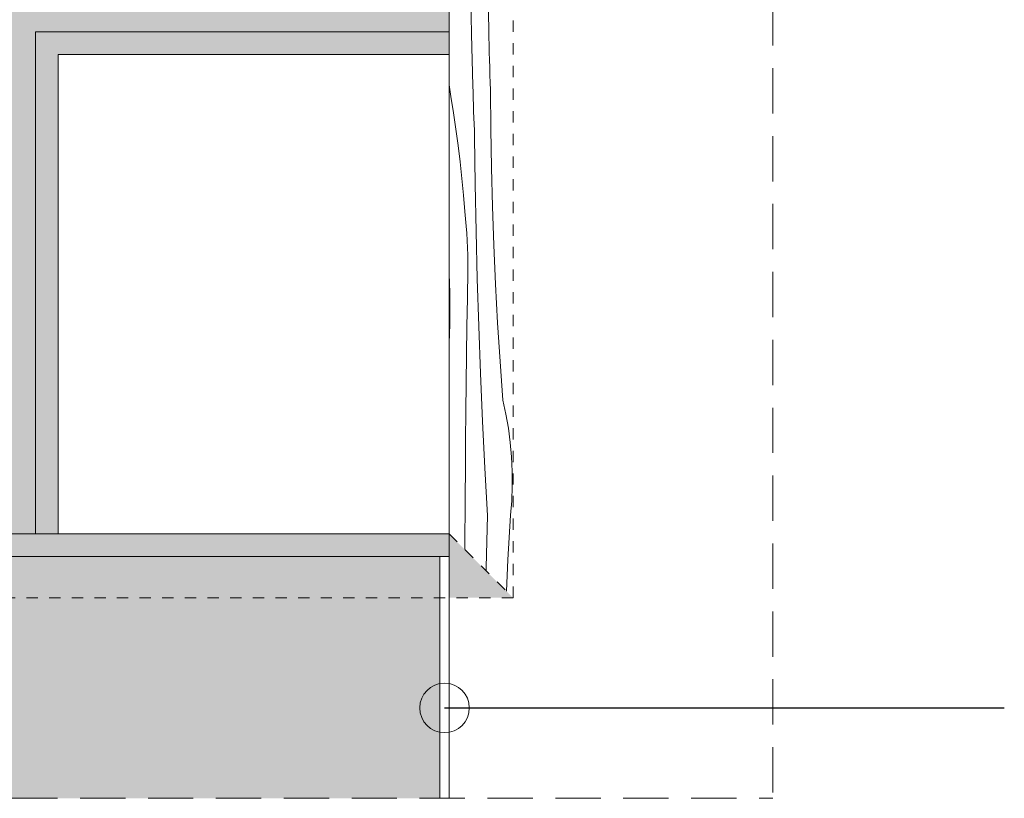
# Model space of a CAD drawing. Extents: x -366324 to -207045, y 68808 to 138616.
# Tile 9 of 170: x -347705 to -345530, y 90203 to 91923. Entities that reach past the tile are written whole.
import ezdxf

# ---------------------------------------------------------------- set-up
doc = ezdxf.new("R2010")
doc.units = 0
doc.header["$MEASUREMENT"] = 0
for name, pattern in [('Dashed', [564.444447, 282.222223, -282.222223]), ('Hidden Line', [50, 25, -25]), ('Krawędzie ukryte', [150, 100, -50])]:
    doc.linetypes.add(name, pattern=pattern)
for name, color, linetype, lineweight in [('A-Opisy_Nr_Pióra__21', 7, 'Continuous', 9), ('Arch kolorystyka_Nr_Pióra__41', 7, 'Continuous', 15), ('Arch okna_Nr_Pióra__21', 7, 'Continuous', 9), ('Arch ściany zewnętrzne_Nr_Pióra__21', 7, 'Continuous', 9), ('INWENT.ŚCIANY_Nr_Pióra__21', 7, 'Continuous', 9)]:
    doc.layers.add(name, color=color, linetype=linetype, lineweight=lineweight)
for name, color, linetype, lineweight, true_color in [('Arch kolorystyka_Nr_Pióra__2', 7, 'Continuous', 13, 0x7f7f7f), ('Arch kolorystyka_Nr_Pióra__22', 7, 'Continuous', 9, 0x7f7f7f), ('Arch kolorystyka_Nr_Pióra__81', 7, 'Continuous', 9, 0x5d5d5d)]:
    doc.layers.add(name, color=color, linetype=linetype, lineweight=lineweight, true_color=true_color)
doc.dimstyles.new('GENERATED_STYLE__8', dxfattribs={"dimtxt": 0.18, "dimasz": 218.88, "dimexe": 0.18, "dimexo": 0.0625, "dimgap": 0.09, "dimtad": 0, "dimtih": 1, "dimtoh": 1, "dimdec": 4, "dimzin": 0, "dimdsep": 46, "dimcen": 0.09, "dimadec": 0, "dimazin": 0, "dimtfac": 1, "dimtdec": 4, "dimtmove": 0, "dimatfit": 3, "dimldrblk": 'ARROWHEAD_1', "dimfxl": 0, "dimtolj": 1, "dimtzin": 0, "dimarcsym": 0})

# ---------------------------------------------------------------- blocks, each defined once
blk = doc.blocks.new('*X66')
at = {"layer": 'Arch kolorystyka_Nr_Pióra__22', "linetype": 'Continuous'}
for p, q in [((-346752.5, 92796), (-346752.5, 92802.8)), ((-346753, 92733.4), (-346752.5, 92796)), ((-346703.6, 92691.8), (-346707.3, 92757.7)), ((-346753.8, 92615.3), (-346753, 92733.4)), ((-346706.9, 92577.4), (-346703.6, 92691.8)), ((-346658.5, 92593.9), (-346653, 92692.8)), ((-346653, 92692.8), (-346652.2, 92702.5)), ((-346754.6, 92497.3), (-346753.8, 92615.3)), ((-346663.1, 92495), (-346658.5, 92593.9)), ((-346709.2, 92463), (-346706.9, 92577.4)), ((-346755.3, 92379.3), (-346754.6, 92497.3)), ((-346666.6, 92396), (-346663.1, 92495)), ((-346710.6, 92348.6), (-346709.2, 92463)), ((-346669.1, 92296.9), (-346666.6, 92396)), ((-346756, 92261.2), (-346755.3, 92379.3)), ((-346711.1, 92234.1), (-346710.6, 92348.6)), ((-346670.6, 92197.8), (-346669.1, 92296.9)), ((-346756.7, 92143.2), (-346756, 92261.2)), ((-346710.8, 92119.6), (-346711.1, 92234.1)), ((-346671.1, 92098.6), (-346670.6, 92197.8)), ((-346756.7, 92140.9), (-346756.7, 92143.2)), ((-346709.5, 92005.2), (-346710.8, 92119.6)), ((-346670.5, 91999.5), (-346671.1, 92098.6)), ((-346707.3, 91890.7), (-346709.5, 92005.2)), ((-346669, 91900.4), (-346670.5, 91999.5)), ((-346704.2, 91776.3), (-346707.3, 91890.7)), ((-346668.6, 91883.7), (-346669, 91900.4)), ((-346668.3, 91867.1), (-346668.6, 91883.7)), ((-346667.8, 91850.4), (-346668.3, 91867.1)), ((-346667.4, 91833.8), (-346667.8, 91850.4)), ((-346666.9, 91817.1), (-346667.4, 91833.8)), ((-346666.4, 91800.5), (-346666.9, 91817.1)), ((-346665.9, 91783.8), (-346666.4, 91800.5)), ((-346756.7, 91778.5), (-346752.4, 91753.2)), ((-346665.3, 91767.2), (-346665.9, 91783.8)), ((-346703.7, 91762.3), (-346704.2, 91776.3)), ((-346703.3, 91748.3), (-346703.7, 91762.3)), ((-346664.6, 91681.5), (-346665.3, 91767.2)), ((-346752.4, 91753.2), (-346746.7, 91717.2)), ((-346702.8, 91734.3), (-346703.3, 91748.3)), ((-346702.3, 91720.2), (-346702.8, 91734.3)), ((-346746.7, 91717.2), (-346741.5, 91681)), ((-346701.8, 91706.2), (-346702.3, 91720.2)), ((-346701.3, 91692.2), (-346701.8, 91706.2)), ((-346700.8, 91678.2), (-346701.3, 91692.2)), ((-346741.5, 91681), (-346736.7, 91644.8)), ((-346700.2, 91664.2), (-346700.8, 91678.2)), ((-346663, 91595.7), (-346664.6, 91681.5)), ((-346698.9, 91559.4), (-346700.2, 91664.2)), ((-346736.7, 91644.8), (-346732.4, 91608.4)), ((-346732.4, 91608.4), (-346728.5, 91572)), ((-346660.7, 91510.1), (-346663, 91595.7)), ((-346728.5, 91572), (-346725.1, 91535.4)), ((-346697, 91454.7), (-346698.9, 91559.4)), ((-346725.1, 91535.4), (-346722.1, 91498.8)), ((-346720.2, 91482.9), (-346722.1, 91498.8)), ((-346657.7, 91424.4), (-346660.7, 91510.1)), ((-346718.7, 91466.9), (-346720.2, 91482.9)), ((-346717.4, 91450.8), (-346718.7, 91466.9)), ((-346716.4, 91434.8), (-346717.4, 91450.8)), ((-346694.4, 91350.1), (-346697, 91454.7)), ((-346715.6, 91418.6), (-346716.4, 91434.8)), ((-346715.2, 91402.5), (-346715.6, 91418.6)), ((-346653.9, 91338.8), (-346657.7, 91424.4)), ((-346715, 91386.4), (-346715.2, 91402.5)), ((-346715.2, 91370.2), (-346715, 91386.4)), ((-346716.2, 91307.6), (-346715.2, 91370.2)), ((-346756.7, 91361.2), (-346755.2, 91319.7)), ((-346691.1, 91245.4), (-346694.4, 91350.1)), ((-346649.3, 91253.3), (-346653.9, 91338.8)), ((-346755.2, 91319.7), (-346755.1, 91249.2)), ((-346717.1, 91244.9), (-346716.2, 91307.6)), ((-346755.5, 91228.6), (-346755.1, 91249.2)), ((-346717.9, 91182.2), (-346717.1, 91244.9)), ((-346687.2, 91140.8), (-346691.1, 91245.4)), ((-346644, 91167.9), (-346649.3, 91253.3)), ((-346756.1, 91208), (-346755.5, 91228.6)), ((-346756.7, 91194.1), (-346756.1, 91208)), ((-346718.7, 91119.5), (-346717.9, 91182.2)), ((-346637.9, 91082.5), (-346644, 91167.9)), ((-346682.7, 91036.2), (-346687.2, 91140.8)), ((-346719.4, 91056.9), (-346718.7, 91119.5)), ((-346631, 91051.6), (-346637.9, 91082.5)), ((-346720, 90994.2), (-346719.4, 91056.9)), ((-346625.5, 91020.3), (-346631, 91051.6)), ((-346677.5, 90931.7), (-346682.7, 91036.2)), ((-346621.4, 90988.6), (-346625.5, 91020.3)), ((-346720.6, 90931.5), (-346720, 90994.2)), ((-346618.6, 90956.7), (-346621.4, 90988.6)), ((-346617.1, 90924.6), (-346618.6, 90956.7)), ((-346721, 90868.8), (-346720.6, 90931.5)), ((-346671.6, 90827.3), (-346677.5, 90931.7)), ((-346617, 90892.4), (-346617.1, 90924.6)), ((-346618.3, 90860.2), (-346617, 90892.4)), ((-346721.8, 90752.2), (-346721, 90868.8)), ((-346621, 90828.3), (-346618.3, 90860.2)), ((-346674.9, 90712.9), (-346671.6, 90827.3)), ((-346626.5, 90729.4), (-346621, 90828.3)), ((-346675, 90705.4), (-346674.9, 90712.9)), ((-346629.7, 90660.1), (-346626.5, 90729.4))]:
    blk.add_line(p, q, dxfattribs=at)
blk = doc.blocks.new('Wypełnienie_33')
at = {"layer": 'Arch kolorystyka_Nr_Pióra__22', "linetype": 'Dashed'}
blk.add_blockref('*X66', (0, 0), dxfattribs=at)
blk = doc.blocks.new('ARROWHEAD_1')
at = {"color": 0, "linetype": 'Continuous', "lineweight": 0}
blk.add_line((0, 0), (-1, 0), dxfattribs=at)
blk.add_circle((0, 0), 0.25, dxfattribs=at)

msp = doc.modelspace()

# ---------------------------------------------------------------- hatches: boundary and pattern name
at = {"layer": 'Arch kolorystyka_Nr_Pióra__2', "linetype": 'Continuous'}
h = msp.add_hatch(color=256, dxfattribs=at)
h.paths.add_polyline_path([(-346756.7, 91845.6), (-346756.7, 92015.6), (-347620.3, 92015.6), (-347620.3, 92585.6), (-346756.7, 92585.6), (-346756.7, 92665.6), (-348795.3, 92665.6), (-348795.3, 90787), (-348715.3, 90787), (-348715.3, 91845.6), (-347790.3, 91845.6), (-347790.3, 90787), (-347620.3, 90787), (-347620.3, 91845.6)], flags=0)
h.paths.add_polyline_path([(-347790.3, 92015.6), (-348715.3, 92015.6), (-348715.3, 92585.6), (-347790.3, 92585.6)], flags=0)
at = {"layer": 'Arch kolorystyka_Nr_Pióra__41', "linetype": 'Continuous'}
msp.add_hatch(color=256, dxfattribs=at).paths.add_polyline_path([(-348956.7, 90737), (-346756.7, 90737), (-346756.7, 90787), (-348956.7, 90787)], flags=0)
at = {"layer": 'Arch kolorystyka_Nr_Pióra__81', "linetype": 'Continuous', "lineweight": 0, "true_color": 0x2e2e2e}
msp.add_hatch(color=250, dxfattribs=at).paths.add_polyline_path([(-346615.3, 90645.6), (-346756.7, 90787), (-346756.7, 90645.6)], flags=0)
at = {"layer": 'Arch kolorystyka_Nr_Pióra__81', "linetype": 'Continuous'}
msp.add_hatch(color=256, dxfattribs=at).paths.add_polyline_path([(-346776.7, 90202.8), (-346776.7, 90737), (-348916.7, 90737), (-348916.7, 90202.8)], flags=0)

# ---------------------------------------------------------------- linework, layer by layer
at = {"layer": 'Arch okna_Nr_Pióra__21', "linetype": 'Hidden Line'}
for p, q in [((-346615.3, 90645.6), (-346615.3, 92665.6)), ((-346756.7, 90787), (-346615.3, 90645.6)), ((-346615.3, 90645.6), (-348795.3, 90645.6))]:
    msp.add_line(p, q, dxfattribs=at)
at = {"layer": 'Arch okna_Nr_Pióra__21', "linetype": 'Continuous'}
for p, q in [((-347670.3, 91895.6), (-347670.3, 90787)), ((-347670.3, 91895.6), (-346756.7, 91895.6)), ((-347620.3, 91845.6), (-346756.7, 91845.6)), ((-347620.3, 91845.6), (-347620.3, 90787))]:
    msp.add_line(p, q, dxfattribs=at)
at = {"layer": 'Arch ściany zewnętrzne_Nr_Pióra__21', "linetype": 'Continuous'}
for p, q in [((-346756.7, 90787), (-346756.7, 96472)), ((-346756.7, 90202.8), (-346756.7, 92807)), ((-348956.7, 90787), (-346756.7, 90787)), ((-348956.7, 90737), (-346756.7, 90737)), ((-346776.7, 90202.8), (-346776.7, 90737))]:
    msp.add_line(p, q, dxfattribs=at)
at = {"layer": 'INWENT.ŚCIANY_Nr_Pióra__21', "linetype": 'Krawędzie ukryte'}
for p in [(-346041.7, 97365.6), (-349671.7, 90202.8)]:
    msp.add_line(p, (-346041.7, 90202.8), dxfattribs=at)

# ---------------------------------------------------------------- block references
at = {"layer": 'Arch kolorystyka_Nr_Pióra__22', "linetype": 'Dashed'}
msp.add_blockref('Wypełnienie_33', (0, 0), dxfattribs=at)

# ---------------------------------------------------------------- leaders
at = {"layer": 'A-Opisy_Nr_Pióra__21', "linetype": 'Continuous', "annotation_type": 0, "has_hookline": 1, "hookline_direction": 1, "text_width": 1552.4}
msp.add_leader([(-346766.7, 90402.5), (-345529.9, 90402.5)], dimstyle='GENERATED_STYLE__8', dxfattribs=at)

doc.saveas('drawing.dxf')
